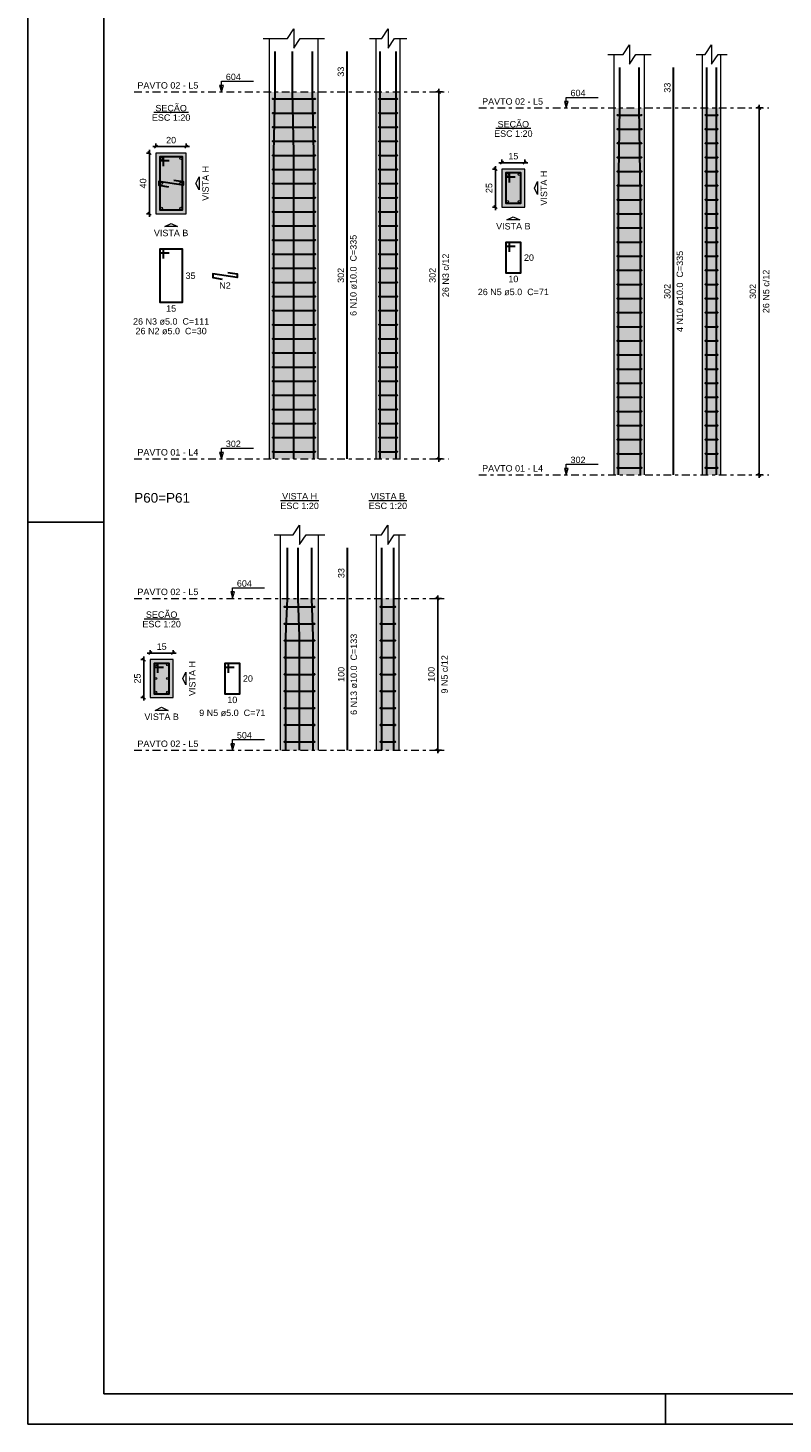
# Model space of a CAD drawing. Header units: millimetres. Extents: x 0 to 119, y 0 to 84.
# Tile 1 of 17: x 0 to 25, y 0 to 46. Entities that reach past the tile are written whole.
import ezdxf

# ---------------------------------------------------------------- set-up
doc = ezdxf.new("R2010")
doc.units = ezdxf.units.MM
doc.header["$MEASUREMENT"] = 0
doc.linetypes.add('DASHDOT', pattern=[2.54, 1.27, -0.635, 0, -0.635])
doc.linetypes.add('NULL', pattern=[0])
doc.layers.get('0').update_dxf_attribs({"lineweight": 18})
for name, color, linetype, lineweight in [('Descrição da armadura', 7, 'Continuous', 0), ('DT-Barras na forma', 2, 'Continuous', 30), ('DT-Barras no corte', 5, 'Continuous', 5), ('DT-Barras rebatidas', 2, 'Continuous', 30), ('DT-Cotas', 9, 'Continuous', 5), ('DT-Estribos na forma', 2, 'Continuous', 30), ('DT-Forma', 5, 'Continuous', 5), ('DT-Hachura seção pilares', 254, 'Continuous', 5), ('DT-Hachura vista pilares', 254, 'Continuous', 5), ('DT-Pontilhado', 9, 'DASHDOT', 5), ('DT-Textos', 7, 'Continuous', 5), ('DT-Título', 3, 'Continuous', 20), ('Textos armaduras', 7, 'Continuous', 0)]:
    doc.layers.add(name, color=color, linetype=linetype, lineweight=lineweight)
doc.layers.add('SEDUC_MARF', color=1, linetype='Continuous')
doc.layers.add('SEDUC_MARGG', color=7, linetype='Continuous')
doc.styles.add('Arial', font='txt')
doc.dimstyles.new('UM_20.000000', dxfattribs={"dimtxt": 0.18, "dimasz": 0.1, "dimexe": 0.1, "dimexo": 0.2, "dimgap": 0, "dimtad": 1, "dimtih": 1, "dimtoh": 1, "dimdec": 1, "dimlfac": 20, "dimzin": 0, "dimdsep": 46, "dimtxsty": 'Standard', "dimcen": 0.09, "dimdle": 0.1, "dimadec": 1, "dimazin": 2, "dimtfac": 1, "dimtdec": 4, "dimtofl": 0, "dimtmove": 0, "dimatfit": 3, "dimfxl": 1, "dimtolj": 1, "dimarcsym": 0})
doc.dimstyles.new('UM_25.000000', dxfattribs={"dimtxt": 0.18, "dimasz": 0.1, "dimexe": 0.1, "dimexo": 0.2, "dimgap": 0, "dimtad": 1, "dimtih": 1, "dimtoh": 1, "dimdec": 1, "dimlfac": 25, "dimzin": 0, "dimdsep": 46, "dimtxsty": 'Standard', "dimcen": 0.09, "dimdle": 0.1, "dimadec": 1, "dimazin": 2, "dimtfac": 1, "dimtdec": 4, "dimtofl": 0, "dimtmove": 0, "dimatfit": 3, "dimfxl": 1, "dimtolj": 1, "dimarcsym": 0})

# ---------------------------------------------------------------- blocks, each defined once
blk = doc.blocks.new('_Oblique')
at = {"color": 0, "linetype": 'ByBlock', "lineweight": -2}
blk.add_line((-0.5, -0.5), (0.5, 0.5), dxfattribs=at)
blk = doc.blocks.new('*D71')
at = {"layer": 'Defpoints', "color": 0}
for p in [(4.216175, 41.850551), (4.004375, 39.850551), (4.216175, 39.850551)]:
    blk.add_point(p, dxfattribs=at)
at = {"layer": 'DT-Cotas', "color": 0, "lineweight": -2}
for p, q in [((4.016175, 41.850551), (3.904375, 41.850551)), ((4.004375, 41.950551), (4.004375, 39.750551)), ((4.016175, 39.850551), (3.904375, 39.850551))]:
    blk.add_line(p, q, dxfattribs=at)
at = {"layer": 'DT-Cotas', "color": 0, "lineweight": -2, "xscale": 0.1, "yscale": 0.1, "zscale": 0.1}
for p, rotation in [((4.004375, 41.850551), 90), ((4.004375, 39.850551), 270)]:
    blk.add_blockref('_Oblique', p, dxfattribs=dict(at, rotation=rotation))
at = {"layer": 'DT-Cotas', "color": 7, "insert": (3.792575, 40.850551), "char_height": 0.2118, "attachment_point": 5, "rotation": 90, "style": 'Arial'}
blk.add_mtext('\\A1;40', dxfattribs=at)
blk = doc.blocks.new('*D72')
at = {"layer": 'Defpoints', "color": 0}
for p in [(4.216175, 41.850551), (5.216175, 42.062351), (5.216175, 41.850551)]:
    blk.add_point(p, dxfattribs=at)
at = {"layer": 'DT-Cotas', "color": 0, "lineweight": -2}
for p, q in [((4.116175, 42.062351), (5.316175, 42.062351)), ((4.216175, 42.050551), (4.216175, 42.162351)), ((5.216175, 42.050551), (5.216175, 42.162351))]:
    blk.add_line(p, q, dxfattribs=at)
at = {"layer": 'DT-Cotas', "color": 0, "lineweight": -2, "xscale": 0.1, "yscale": 0.1, "zscale": 0.1, "rotation": 180}
blk.add_blockref('_Oblique', (4.216175, 42.062351), dxfattribs=at)
at = {"layer": 'DT-Cotas', "color": 0, "lineweight": -2, "xscale": 0.1, "yscale": 0.1, "zscale": 0.1}
blk.add_blockref('_Oblique', (5.216175, 42.062351), dxfattribs=at)
at = {"layer": 'DT-Cotas', "color": 7, "insert": (4.716175, 42.274151), "char_height": 0.2118, "attachment_point": 5, "rotation": 0.0057296, "style": 'Arial'}
blk.add_mtext('\\A1;20', dxfattribs=at)
blk = doc.blocks.new('*D73')
at = {"layer": 'Defpoints', "color": 0}
for p in [(13.534136, 43.862651), (13.851836, 43.862651), (13.851836, 31.782651)]:
    blk.add_point(p, dxfattribs=at)
at = {"layer": 'DT-Cotas', "color": 0, "lineweight": -2}
for p, q in [((13.651836, 43.862651), (13.434136, 43.862651)), ((13.534136, 31.682651), (13.534136, 43.962651)), ((13.651836, 31.782651), (13.434136, 31.782651))]:
    blk.add_line(p, q, dxfattribs=at)
at = {"layer": 'DT-Cotas', "color": 0, "lineweight": -2, "xscale": 0.1, "yscale": 0.1, "zscale": 0.1}
for p, rotation in [((13.534136, 43.862651), 90), ((13.534136, 31.782651), 270)]:
    blk.add_blockref('_Oblique', p, dxfattribs=dict(at, rotation=rotation))
at = {"layer": 'DT-Cotas', "color": 7, "insert": (13.322336, 37.822651), "char_height": 0.2118, "attachment_point": 5, "rotation": 90, "style": 'Arial'}
blk.add_mtext('\\A1;302', dxfattribs=at)
blk = doc.blocks.new('*D74')
at = {"layer": 'Defpoints', "color": 0}
for p in [(13.534136, 43.862651), (13.851836, 43.862651), (13.851836, 31.782651)]:
    blk.add_point(p, dxfattribs=at)
at = {"layer": 'DT-Cotas', "color": 0, "lineweight": -2}
for p, q in [((13.651836, 43.862651), (13.434136, 43.862651)), ((13.534136, 31.682651), (13.534136, 43.962651)), ((13.651836, 31.782651), (13.434136, 31.782651))]:
    blk.add_line(p, q, dxfattribs=at)
at = {"layer": 'DT-Cotas', "color": 0, "lineweight": -2, "xscale": 0.1, "yscale": 0.1, "zscale": 0.1}
for p, rotation in [((13.534136, 43.862651), 90), ((13.534136, 31.782651), 270)]:
    blk.add_blockref('_Oblique', p, dxfattribs=dict(at, rotation=rotation))
blk = doc.blocks.new('*D75')
at = {"layer": 'Defpoints', "color": 0}
for p in [(15.610523, 41.321051), (15.398723, 40.071051), (15.610523, 40.071051)]:
    blk.add_point(p, dxfattribs=at)
at = {"layer": 'DT-Cotas', "color": 0, "lineweight": -2}
for p, q in [((15.398723, 41.421051), (15.398723, 39.971051)), ((15.410523, 41.321051), (15.298723, 41.321051)), ((15.410523, 40.071051), (15.298723, 40.071051))]:
    blk.add_line(p, q, dxfattribs=at)
at = {"layer": 'DT-Cotas', "color": 0, "lineweight": -2, "xscale": 0.1, "yscale": 0.1, "zscale": 0.1}
for p, rotation in [((15.398723, 41.321051), 90), ((15.398723, 40.071051), 270)]:
    blk.add_blockref('_Oblique', p, dxfattribs=dict(at, rotation=rotation))
at = {"layer": 'DT-Cotas', "color": 7, "insert": (15.186923, 40.696051), "char_height": 0.2118, "attachment_point": 5, "rotation": 90, "style": 'Arial'}
blk.add_mtext('\\A1;25', dxfattribs=at)
blk = doc.blocks.new('*D76')
at = {"layer": 'Defpoints', "color": 0}
for p in [(16.360523, 41.532851), (15.610523, 41.321051), (16.360523, 41.321051)]:
    blk.add_point(p, dxfattribs=at)
at = {"layer": 'DT-Cotas', "color": 0, "lineweight": -2}
for p, q in [((15.510523, 41.532851), (16.460523, 41.532851)), ((15.610523, 41.521051), (15.610523, 41.632851)), ((16.360523, 41.521051), (16.360523, 41.632851))]:
    blk.add_line(p, q, dxfattribs=at)
at = {"layer": 'DT-Cotas', "color": 0, "lineweight": -2, "xscale": 0.1, "yscale": 0.1, "zscale": 0.1, "rotation": 180}
blk.add_blockref('_Oblique', (15.610523, 41.532851), dxfattribs=at)
at = {"layer": 'DT-Cotas', "color": 0, "lineweight": -2, "xscale": 0.1, "yscale": 0.1, "zscale": 0.1}
blk.add_blockref('_Oblique', (16.360523, 41.532851), dxfattribs=at)
at = {"layer": 'DT-Cotas', "color": 7, "insert": (15.985523, 41.744651), "char_height": 0.2118, "attachment_point": 5, "rotation": 0.0057296, "style": 'Arial'}
blk.add_mtext('\\A1;15', dxfattribs=at)
blk = doc.blocks.new('*D77')
at = {"layer": 'Defpoints', "color": 0}
for p in [(24.085972, 43.333151), (24.403672, 43.333151), (24.403672, 31.253151)]:
    blk.add_point(p, dxfattribs=at)
at = {"layer": 'DT-Cotas', "color": 0, "lineweight": -2}
for p, q in [((24.203672, 43.333151), (23.985972, 43.333151)), ((24.085972, 31.153151), (24.085972, 43.433151)), ((24.203672, 31.253151), (23.985972, 31.253151))]:
    blk.add_line(p, q, dxfattribs=at)
at = {"layer": 'DT-Cotas', "color": 0, "lineweight": -2, "xscale": 0.1, "yscale": 0.1, "zscale": 0.1}
for p, rotation in [((24.085972, 43.333151), 90), ((24.085972, 31.253151), 270)]:
    blk.add_blockref('_Oblique', p, dxfattribs=dict(at, rotation=rotation))
at = {"layer": 'DT-Cotas', "color": 7, "insert": (23.874172, 37.293151), "char_height": 0.2118, "attachment_point": 5, "rotation": 90, "style": 'Arial'}
blk.add_mtext('\\A1;302', dxfattribs=at)
blk = doc.blocks.new('*D101')
at = {"layer": 'Defpoints', "color": 0}
for p in [(4.0295, 25.172886), (3.8177, 23.922886), (4.0295, 23.922886)]:
    blk.add_point(p, dxfattribs=at)
at = {"layer": 'DT-Cotas', "color": 0, "lineweight": -2}
for p, q in [((3.8295, 25.172886), (3.7177, 25.172886)), ((3.8177, 25.272886), (3.8177, 23.822886)), ((3.8295, 23.922886), (3.7177, 23.922886))]:
    blk.add_line(p, q, dxfattribs=at)
at = {"layer": 'DT-Cotas', "color": 0, "lineweight": -2, "xscale": 0.1, "yscale": 0.1, "zscale": 0.1}
for p, rotation in [((3.8177, 25.172886), 90), ((3.8177, 23.922886), 270)]:
    blk.add_blockref('_Oblique', p, dxfattribs=dict(at, rotation=rotation))
at = {"layer": 'DT-Cotas', "color": 7, "insert": (3.6059, 24.547886), "char_height": 0.2118, "attachment_point": 5, "rotation": 90, "style": 'Arial'}
blk.add_mtext('\\A1;25', dxfattribs=at)
blk = doc.blocks.new('*D102')
at = {"layer": 'Defpoints', "color": 0}
for p in [(4.7795, 25.384686), (4.0295, 25.172886), (4.7795, 25.172886)]:
    blk.add_point(p, dxfattribs=at)
at = {"layer": 'DT-Cotas', "color": 0, "lineweight": -2}
for p, q in [((3.9295, 25.384686), (4.8795, 25.384686)), ((4.0295, 25.372886), (4.0295, 25.484686)), ((4.7795, 25.372886), (4.7795, 25.484686))]:
    blk.add_line(p, q, dxfattribs=at)
at = {"layer": 'DT-Cotas', "color": 0, "lineweight": -2, "xscale": 0.1, "yscale": 0.1, "zscale": 0.1, "rotation": 180}
blk.add_blockref('_Oblique', (4.0295, 25.384686), dxfattribs=at)
at = {"layer": 'DT-Cotas', "color": 0, "lineweight": -2, "xscale": 0.1, "yscale": 0.1, "zscale": 0.1}
blk.add_blockref('_Oblique', (4.7795, 25.384686), dxfattribs=at)
at = {"layer": 'DT-Cotas', "color": 7, "insert": (4.4045, 25.596486), "char_height": 0.2118, "attachment_point": 5, "rotation": 0.0057296, "style": 'Arial'}
blk.add_mtext('\\A1;15', dxfattribs=at)
blk = doc.blocks.new('*D103')
at = {"layer": 'Defpoints', "color": 0}
for p in [(13.498548, 27.184986), (13.816248, 27.184986), (13.816248, 22.184986)]:
    blk.add_point(p, dxfattribs=at)
at = {"layer": 'DT-Cotas', "color": 0, "lineweight": -2}
for p, q in [((13.616248, 27.184986), (13.398548, 27.184986)), ((13.498548, 22.084986), (13.498548, 27.284986)), ((13.616248, 22.184986), (13.398548, 22.184986))]:
    blk.add_line(p, q, dxfattribs=at)
at = {"layer": 'DT-Cotas', "color": 0, "lineweight": -2, "xscale": 0.1, "yscale": 0.1, "zscale": 0.1}
for p, rotation in [((13.498548, 27.184986), 90), ((13.498548, 22.184986), 270)]:
    blk.add_blockref('_Oblique', p, dxfattribs=dict(at, rotation=rotation))
at = {"layer": 'DT-Cotas', "color": 7, "insert": (13.286748, 24.684986), "char_height": 0.2118, "attachment_point": 5, "rotation": 90, "style": 'Arial'}
blk.add_mtext('\\A1;100', dxfattribs=at)

msp = doc.modelspace()

# ---------------------------------------------------------------- hatches: boundary and pattern name
at = {"layer": 'DT-Hachura seção pilares', "linetype": 'Continuous'}
for points in [[(4.2162, 39.8506), (4.2162, 39.8506), (5.2162, 39.8506), (5.2162, 41.8506), (4.2162, 41.8506), (4.2162, 39.8506)], [(15.6105, 40.0711), (15.6105, 40.0711), (16.3605, 40.0711), (16.3605, 41.3211), (15.6105, 41.3211), (15.6105, 40.0711)], [(4.0295, 23.9229), (4.0295, 23.9229), (4.7795, 23.9229), (4.7795, 25.1729), (4.0295, 25.1729), (4.0295, 23.9229)]]:
    msp.add_hatch(color=254, dxfattribs=at).paths.add_polyline_path(points)
at = {"layer": 'DT-Hachura vista pilares', "linetype": 'Continuous'}
for points in [[(7.9571, 31.7827), (7.9571, 43.8627), (9.5571, 43.8627), (9.5571, 31.7827), (7.9571, 31.7827)], [(11.4633, 31.7827), (11.4633, 43.8627), (12.2633, 43.8627), (12.2633, 31.7827), (11.4633, 31.7827)], [(19.309, 31.2532), (19.309, 43.3332), (20.309, 43.3332), (20.309, 31.2532), (19.309, 31.2532)], [(22.2152, 31.2532), (22.2152, 43.3332), (22.8152, 43.3332), (22.8152, 31.2532), (22.2152, 31.2532)], [(8.3215, 22.185), (8.3215, 27.185), (9.5715, 27.185), (9.5715, 22.185), (8.3215, 22.185)], [(11.4777, 22.185), (11.4777, 27.185), (12.2277, 27.185), (12.2277, 22.185), (11.4777, 22.185)]]:
    msp.add_hatch(color=254, dxfattribs=at).paths.add_polyline_path(points)

# ---------------------------------------------------------------- linework, layer by layer
at = {"layer": 'DT-Barras na forma'}
for points in [[(8.0971, 31.7827), (8.0971, 41.8627), (8.1371, 43.8627), (8.1371, 45.1969)], [(8.7571, 31.7827), (8.7571, 41.8627), (8.7171, 43.8627), (8.7171, 45.1969)], [(9.4171, 31.7827), (9.4171, 41.8627), (9.3771, 43.8627), (9.3771, 45.1969)], [(11.6033, 31.7827), (11.6033, 41.8627), (11.6033, 43.8627), (11.6033, 45.1969)], [(12.1233, 31.7827), (12.1233, 41.8627), (12.1233, 43.8627), (12.1233, 45.1969)], [(19.449, 31.2532), (19.449, 40.4532), (19.489, 43.3332), (19.489, 44.6674)], [(20.169, 31.2532), (20.169, 40.4532), (20.129, 43.3332), (20.129, 44.6674)], [(22.3552, 31.2532), (22.3552, 40.4532), (22.3552, 43.3332), (22.3552, 44.6674)], [(22.6752, 31.2532), (22.6752, 40.4532), (22.6752, 43.3332), (22.6752, 44.6674)], [(4.4662, 41.4131), (4.4662, 41.7256), (4.3412, 41.7256), (4.3412, 39.9756), (5.0912, 39.9756), (5.0912, 41.7256), (4.3412, 41.7256), (4.3412, 41.6006), (4.6537, 41.6006)], [(4.8074, 40.9613), (5.1162, 40.9131), (5.1162, 40.7881), (4.3162, 40.9131), (4.3162, 40.7881), (4.6249, 40.7398)], [(15.8605, 40.8836), (15.8605, 41.1961), (15.7355, 41.1961), (15.7355, 40.1961), (16.2355, 40.1961), (16.2355, 41.1961), (15.7355, 41.1961), (15.7355, 41.0711), (16.048, 41.0711)], [(8.4965, 22.185), (8.4965, 25.935), (8.5465, 27.185), (8.5465, 28.8529)], [(8.9465, 22.185), (8.9465, 25.935), (8.8965, 27.185), (8.8965, 28.8529)], [(9.3965, 22.185), (9.3965, 25.935), (9.3465, 27.185), (9.3465, 28.8529)], [(11.6527, 22.185), (11.6527, 25.935), (11.6527, 27.185), (11.6527, 28.8529)], [(12.0527, 22.185), (12.0527, 25.935), (12.0527, 27.185), (12.0527, 28.8529)], [(4.2795, 24.7354), (4.2795, 25.0479), (4.1545, 25.0479), (4.1545, 24.0479), (4.6545, 24.0479), (4.6545, 25.0479), (4.1545, 25.0479), (4.1545, 24.9229), (4.467, 24.9229)]]:
    msp.add_lwpolyline(points, dxfattribs=at)
at = {"layer": 'DT-Barras no corte'}
for centre in [(4.3912, 41.6756), (5.0412, 41.6756), (15.7855, 41.1461), (16.1855, 41.1461), (4.3912, 40.8506), (5.0412, 40.8506), (4.3912, 40.0256), (5.0412, 40.0256), (15.7855, 40.2461), (16.1855, 40.2461), (4.2045, 24.9979), (4.6045, 24.9979), (4.2045, 24.5479), (4.6045, 24.5479), (4.2045, 24.0979), (4.6045, 24.0979)]:
    msp.add_circle(centre, 0.0375, dxfattribs=at)
at = {"layer": 'DT-Barras rebatidas'}
for points in [[(10.5102, 31.7827), (10.5102, 43.8627), (10.5102, 45.1969)], [(21.2621, 31.2532), (21.2621, 43.3332), (21.2621, 44.6674)], [(4.4662, 38.3732), (4.4662, 38.6857), (4.3412, 38.6857), (4.3412, 36.9357), (5.0912, 36.9357), (5.0912, 38.6857), (4.3412, 38.6857), (4.3412, 38.5607), (4.6537, 38.5607)], [(15.8605, 38.5937), (15.8605, 38.9062), (15.7355, 38.9062), (15.7355, 37.9062), (16.2355, 37.9062), (16.2355, 38.9062), (15.7355, 38.9062), (15.7355, 38.7812), (16.048, 38.7812)], [(6.5824, 37.9214), (6.8912, 37.8732), (6.8912, 37.7482), (6.0912, 37.8732), (6.0912, 37.7482), (6.4, 37.6999)], [(10.5246, 22.185), (10.5246, 27.185), (10.5246, 28.8529)], [(6.6058, 24.7354), (6.6058, 25.0479), (6.4808, 25.0479), (6.4808, 24.0479), (6.9808, 24.0479), (6.9808, 25.0479), (6.4808, 25.0479), (6.4808, 24.9229), (6.7933, 24.9229)]]:
    msp.add_lwpolyline(points, dxfattribs=at)
at = {"layer": 'DT-Estribos na forma'}
for p, q in [((8.0671, 43.6303), (9.4471, 43.6303)), ((11.5733, 43.6303), (12.1533, 43.6303)), ((8.0671, 43.1657), (9.4471, 43.1657)), ((11.5733, 43.1657), (12.1533, 43.1657)), ((19.419, 43.1008), (20.199, 43.1008)), ((22.3252, 43.1008), (22.7052, 43.1008)), ((8.0671, 42.7011), (9.4471, 42.7011)), ((11.5733, 42.7011), (12.1533, 42.7011)), ((19.419, 42.6362), (20.199, 42.6362)), ((22.3252, 42.6362), (22.7052, 42.6362)), ((8.0671, 42.2365), (9.4471, 42.2365)), ((11.5733, 42.2365), (12.1533, 42.2365)), ((19.419, 42.1716), (20.199, 42.1716)), ((22.3252, 42.1716), (22.7052, 42.1716)), ((8.0671, 41.7719), (9.4471, 41.7719)), ((11.5733, 41.7719), (12.1533, 41.7719)), ((19.419, 41.707), (20.199, 41.707)), ((22.3252, 41.707), (22.7052, 41.707)), ((8.0671, 41.3073), (9.4471, 41.3073)), ((11.5733, 41.3073), (12.1533, 41.3073)), ((19.419, 41.2424), (20.199, 41.2424)), ((22.3252, 41.2424), (22.7052, 41.2424)), ((8.0671, 40.8427), (9.4471, 40.8427)), ((11.5733, 40.8427), (12.1533, 40.8427)), ((19.419, 40.7778), (20.199, 40.7778)), ((22.3252, 40.7778), (22.7052, 40.7778)), ((8.0671, 40.378), (9.4471, 40.378)), ((11.5733, 40.378), (12.1533, 40.378)), ((19.419, 40.3132), (20.199, 40.3132)), ((22.3252, 40.3132), (22.7052, 40.3132)), ((8.0671, 39.9134), (9.4471, 39.9134)), ((11.5733, 39.9134), (12.1533, 39.9134)), ((19.419, 39.8485), (20.199, 39.8485)), ((22.3252, 39.8485), (22.7052, 39.8485)), ((8.0671, 39.4488), (9.4471, 39.4488)), ((11.5733, 39.4488), (12.1533, 39.4488)), ((19.419, 39.3839), (20.199, 39.3839)), ((22.3252, 39.3839), (22.7052, 39.3839)), ((8.0671, 38.9842), (9.4471, 38.9842)), ((11.5733, 38.9842), (12.1533, 38.9842)), ((19.419, 38.9193), (20.199, 38.9193)), ((22.3252, 38.9193), (22.7052, 38.9193)), ((8.0671, 38.5196), (9.4471, 38.5196)), ((11.5733, 38.5196), (12.1533, 38.5196)), ((19.419, 38.4547), (20.199, 38.4547)), ((22.3252, 38.4547), (22.7052, 38.4547)), ((8.0671, 38.055), (9.4471, 38.055)), ((11.5733, 38.055), (12.1533, 38.055)), ((19.419, 37.9901), (20.199, 37.9901)), ((22.3252, 37.9901), (22.7052, 37.9901)), ((8.0671, 37.5903), (9.4471, 37.5903)), ((11.5733, 37.5903), (12.1533, 37.5903)), ((19.419, 37.5255), (20.199, 37.5255)), ((22.3252, 37.5255), (22.7052, 37.5255)), ((8.0671, 37.1257), (9.4471, 37.1257)), ((11.5733, 37.1257), (12.1533, 37.1257)), ((19.419, 37.0608), (20.199, 37.0608)), ((22.3252, 37.0608), (22.7052, 37.0608)), ((8.0671, 36.6611), (9.4471, 36.6611)), ((11.5733, 36.6611), (12.1533, 36.6611)), ((19.419, 36.5962), (20.199, 36.5962)), ((22.3252, 36.5962), (22.7052, 36.5962)), ((8.0671, 36.1965), (9.4471, 36.1965)), ((11.5733, 36.1965), (12.1533, 36.1965)), ((19.419, 36.1316), (20.199, 36.1316)), ((22.3252, 36.1316), (22.7052, 36.1316)), ((8.0671, 35.7319), (9.4471, 35.7319)), ((11.5733, 35.7319), (12.1533, 35.7319)), ((19.419, 35.667), (20.199, 35.667)), ((22.3252, 35.667), (22.7052, 35.667)), ((8.0671, 35.2673), (9.4471, 35.2673)), ((11.5733, 35.2673), (12.1533, 35.2673)), ((19.419, 35.2024), (20.199, 35.2024)), ((22.3252, 35.2024), (22.7052, 35.2024)), ((8.0671, 34.8027), (9.4471, 34.8027)), ((11.5733, 34.8027), (12.1533, 34.8027)), ((19.419, 34.7378), (20.199, 34.7378)), ((22.3252, 34.7378), (22.7052, 34.7378)), ((8.0671, 34.338), (9.4471, 34.338)), ((11.5733, 34.338), (12.1533, 34.338)), ((19.419, 34.2732), (20.199, 34.2732)), ((22.3252, 34.2732), (22.7052, 34.2732)), ((8.0671, 33.8734), (9.4471, 33.8734)), ((11.5733, 33.8734), (12.1533, 33.8734)), ((19.419, 33.8085), (20.199, 33.8085)), ((22.3252, 33.8085), (22.7052, 33.8085)), ((8.0671, 33.4088), (9.4471, 33.4088)), ((11.5733, 33.4088), (12.1533, 33.4088)), ((19.419, 33.3439), (20.199, 33.3439)), ((22.3252, 33.3439), (22.7052, 33.3439)), ((8.0671, 32.9442), (9.4471, 32.9442)), ((11.5733, 32.9442), (12.1533, 32.9442)), ((19.419, 32.8793), (20.199, 32.8793)), ((22.3252, 32.8793), (22.7052, 32.8793)), ((8.0671, 32.4796), (9.4471, 32.4796)), ((11.5733, 32.4796), (12.1533, 32.4796)), ((19.419, 32.4147), (20.199, 32.4147)), ((22.3252, 32.4147), (22.7052, 32.4147)), ((8.0671, 32.015), (9.4471, 32.015)), ((11.5733, 32.015), (12.1533, 32.015)), ((19.419, 31.9501), (20.199, 31.9501)), ((22.3252, 31.9501), (22.7052, 31.9501)), ((19.419, 31.4855), (20.199, 31.4855)), ((22.3252, 31.4855), (22.7052, 31.4855)), ((8.459, 26.9072), (9.434, 26.9072)), ((11.6152, 26.9072), (12.0902, 26.9072)), ((8.459, 26.3517), (9.434, 26.3517)), ((11.6152, 26.3517), (12.0902, 26.3517)), ((8.459, 25.7961), (9.434, 25.7961)), ((11.6152, 25.7961), (12.0902, 25.7961)), ((8.459, 25.2405), (9.434, 25.2405)), ((11.6152, 25.2405), (12.0902, 25.2405)), ((8.459, 24.685), (9.434, 24.685)), ((11.6152, 24.685), (12.0902, 24.685)), ((8.459, 24.1294), (9.434, 24.1294)), ((11.6152, 24.1294), (12.0902, 24.1294)), ((8.459, 23.5739), (9.434, 23.5739)), ((11.6152, 23.5739), (12.0902, 23.5739)), ((8.459, 23.0183), (9.434, 23.0183)), ((11.6152, 23.0183), (12.0902, 23.0183)), ((8.459, 22.4628), (9.434, 22.4628)), ((11.6152, 22.4628), (12.0902, 22.4628))]:
    msp.add_line(p, q, dxfattribs=at)
for centre, radius in [((8.0671, 43.6303), 0.01), ((9.4471, 43.6303), 0.01), ((11.5733, 43.6303), 0.01), ((12.1533, 43.6303), 0.01), ((8.0671, 43.1657), 0.01), ((9.4471, 43.1657), 0.01), ((11.5733, 43.1657), 0.01), ((12.1533, 43.1657), 0.01), ((19.419, 43.1008), 0.01), ((20.199, 43.1008), 0.01), ((22.3252, 43.1008), 0.01), ((22.7052, 43.1008), 0.01), ((8.0671, 42.7011), 0.01), ((9.4471, 42.7011), 0.01), ((11.5733, 42.7011), 0.01), ((12.1533, 42.7011), 0.01), ((19.419, 42.6362), 0.01), ((20.199, 42.6362), 0.01), ((22.3252, 42.6362), 0.01), ((22.7052, 42.6362), 0.01), ((8.0671, 42.2365), 0.01), ((9.4471, 42.2365), 0.01), ((11.5733, 42.2365), 0.01), ((12.1533, 42.2365), 0.01), ((19.419, 42.1716), 0.01), ((20.199, 42.1716), 0.01), ((22.3252, 42.1716), 0.01), ((22.7052, 42.1716), 0.01), ((8.0671, 41.7719), 0.01), ((9.4471, 41.7719), 0.01), ((11.5733, 41.7719), 0.01), ((12.1533, 41.7719), 0.01), ((19.419, 41.707), 0.01), ((20.199, 41.707), 0.01), ((22.3252, 41.707), 0.01), ((22.7052, 41.707), 0.01), ((8.0671, 41.3073), 0.01), ((9.4471, 41.3073), 0.01), ((11.5733, 41.3073), 0.01), ((12.1533, 41.3073), 0.01), ((19.419, 41.2424), 0.01), ((20.199, 41.2424), 0.01), ((22.3252, 41.2424), 0.01), ((22.7052, 41.2424), 0.01), ((8.0671, 40.8427), 0.01), ((9.4471, 40.8427), 0.01), ((11.5733, 40.8427), 0.01), ((12.1533, 40.8427), 0.01), ((19.419, 40.7778), 0.01), ((20.199, 40.7778), 0.01), ((22.3252, 40.7778), 0.01), ((22.7052, 40.7778), 0.01), ((8.0671, 40.378), 0.01), ((9.4471, 40.378), 0.01), ((11.5733, 40.378), 0.01), ((12.1533, 40.378), 0.01), ((19.419, 40.3132), 0.01), ((20.199, 40.3132), 0.01), ((22.3252, 40.3132), 0.01), ((22.7052, 40.3132), 0.01), ((8.0671, 39.9134), 0.01), ((9.4471, 39.9134), 0.01), ((11.5733, 39.9134), 0.01), ((12.1533, 39.9134), 0.01), ((19.419, 39.8485), 0.01), ((20.199, 39.8485), 0.01), ((22.3252, 39.8485), 0.01), ((22.7052, 39.8485), 0.01), ((8.0671, 39.4488), 0.01), ((9.4471, 39.4488), 0.01), ((11.5733, 39.4488), 0.01), ((12.1533, 39.4488), 0.01), ((19.419, 39.3839), 0.01), ((20.199, 39.3839), 0.01), ((22.3252, 39.3839), 0.01), ((22.7052, 39.3839), 0.01), ((8.0671, 38.9842), 0.01), ((9.4471, 38.9842), 0.01), ((11.5733, 38.9842), 0.01), ((12.1533, 38.9842), 0.01), ((19.419, 38.9193), 0.01), ((20.199, 38.9193), 0.01), ((22.3252, 38.9193), 0.01), ((22.7052, 38.9193), 0.01), ((8.0671, 38.5196), 0.01), ((9.4471, 38.5196), 0.01), ((11.5733, 38.5196), 0.01), ((12.1533, 38.5196), 0.01), ((19.419, 38.4547), 0.01), ((20.199, 38.4547), 0.01), ((22.3252, 38.4547), 0.01), ((22.7052, 38.4547), 0.01), ((8.0671, 38.055), 0.01), ((9.4471, 38.055), 0.01), ((11.5733, 38.055), 0.01), ((12.1533, 38.055), 0.01), ((19.419, 37.9901), 0.01), ((20.199, 37.9901), 0.01), ((22.3252, 37.9901), 0.01), ((22.7052, 37.9901), 0.01), ((8.0671, 37.5903), 0.01), ((9.4471, 37.5903), 0.01), ((11.5733, 37.5903), 0.01), ((12.1533, 37.5903), 0.01), ((19.419, 37.5255), 0.01), ((20.199, 37.5255), 0.01), ((22.3252, 37.5255), 0.01), ((22.7052, 37.5255), 0.01), ((8.0671, 37.1257), 0.01), ((9.4471, 37.1257), 0.01), ((11.5733, 37.1257), 0.01), ((12.1533, 37.1257), 0.01), ((19.419, 37.0608), 0.01), ((20.199, 37.0608), 0.01), ((22.3252, 37.0608), 0.01), ((22.7052, 37.0608), 0.01), ((8.0671, 36.6611), 0.01), ((9.4471, 36.6611), 0.01), ((11.5733, 36.6611), 0.01), ((12.1533, 36.6611), 0.01), ((19.419, 36.5962), 0.01), ((20.199, 36.5962), 0.01), ((22.3252, 36.5962), 0.01), ((22.7052, 36.5962), 0.01), ((8.0671, 36.1965), 0.01), ((9.4471, 36.1965), 0.01), ((11.5733, 36.1965), 0.01), ((12.1533, 36.1965), 0.01), ((19.419, 36.1316), 0.01), ((20.199, 36.1316), 0.01), ((22.3252, 36.1316), 0.01), ((22.7052, 36.1316), 0.01), ((8.0671, 35.7319), 0.01), ((9.4471, 35.7319), 0.01), ((11.5733, 35.7319), 0.01), ((12.1533, 35.7319), 0.01), ((19.419, 35.667), 0.01), ((20.199, 35.667), 0.01), ((22.3252, 35.667), 0.01), ((22.7052, 35.667), 0.01), ((8.0671, 35.2673), 0.01), ((9.4471, 35.2673), 0.01), ((11.5733, 35.2673), 0.01), ((12.1533, 35.2673), 0.01), ((19.419, 35.2024), 0.01), ((20.199, 35.2024), 0.01), ((22.3252, 35.2024), 0.01), ((22.7052, 35.2024), 0.01), ((8.0671, 34.8027), 0.01), ((9.4471, 34.8027), 0.01), ((11.5733, 34.8027), 0.01), ((12.1533, 34.8027), 0.01), ((19.419, 34.7378), 0.01), ((20.199, 34.7378), 0.01), ((22.3252, 34.7378), 0.01), ((22.7052, 34.7378), 0.01), ((8.0671, 34.338), 0.01), ((9.4471, 34.338), 0.01), ((11.5733, 34.338), 0.01), ((12.1533, 34.338), 0.01), ((19.419, 34.2732), 0.01), ((20.199, 34.2732), 0.01), ((22.3252, 34.2732), 0.01), ((22.7052, 34.2732), 0.01), ((8.0671, 33.8734), 0.01), ((9.4471, 33.8734), 0.01), ((11.5733, 33.8734), 0.01), ((12.1533, 33.8734), 0.01), ((19.419, 33.8085), 0.01), ((20.199, 33.8085), 0.01), ((22.3252, 33.8085), 0.01), ((22.7052, 33.8085), 0.01), ((8.0671, 33.4088), 0.01), ((9.4471, 33.4088), 0.01), ((11.5733, 33.4088), 0.01), ((12.1533, 33.4088), 0.01), ((19.419, 33.3439), 0.01), ((20.199, 33.3439), 0.01), ((22.3252, 33.3439), 0.01), ((22.7052, 33.3439), 0.01), ((8.0671, 32.9442), 0.01), ((9.4471, 32.9442), 0.01), ((11.5733, 32.9442), 0.01), ((12.1533, 32.9442), 0.01), ((19.419, 32.8793), 0.01), ((20.199, 32.8793), 0.01), ((22.3252, 32.8793), 0.01), ((22.7052, 32.8793), 0.01), ((8.0671, 32.4796), 0.01), ((9.4471, 32.4796), 0.01), ((11.5733, 32.4796), 0.01), ((12.1533, 32.4796), 0.01), ((19.419, 32.4147), 0.01), ((20.199, 32.4147), 0.01), ((22.3252, 32.4147), 0.01), ((22.7052, 32.4147), 0.01), ((8.0671, 32.015), 0.01), ((9.4471, 32.015), 0.01), ((11.5733, 32.015), 0.01), ((12.1533, 32.015), 0.01), ((19.419, 31.9501), 0.01), ((20.199, 31.9501), 0.01), ((22.3252, 31.9501), 0.01), ((22.7052, 31.9501), 0.01), ((19.419, 31.4855), 0.01), ((20.199, 31.4855), 0.01), ((22.3252, 31.4855), 0.01), ((22.7052, 31.4855), 0.01), ((8.459, 26.9072), 0.0125), ((9.434, 26.9072), 0.0125), ((11.6152, 26.9072), 0.0125), ((12.0902, 26.9072), 0.0125), ((8.459, 26.3517), 0.0125), ((9.434, 26.3517), 0.0125), ((11.6152, 26.3517), 0.0125), ((12.0902, 26.3517), 0.0125), ((8.459, 25.7961), 0.0125), ((9.434, 25.7961), 0.0125), ((11.6152, 25.7961), 0.0125), ((12.0902, 25.7961), 0.0125), ((8.459, 25.2405), 0.0125), ((9.434, 25.2405), 0.0125), ((11.6152, 25.2405), 0.0125), ((12.0902, 25.2405), 0.0125), ((8.459, 24.685), 0.0125), ((9.434, 24.685), 0.0125), ((11.6152, 24.685), 0.0125), ((12.0902, 24.685), 0.0125), ((8.459, 24.1294), 0.0125), ((9.434, 24.1294), 0.0125), ((11.6152, 24.1294), 0.0125), ((12.0902, 24.1294), 0.0125), ((8.459, 23.5739), 0.0125), ((9.434, 23.5739), 0.0125), ((11.6152, 23.5739), 0.0125), ((12.0902, 23.5739), 0.0125), ((8.459, 23.0183), 0.0125), ((9.434, 23.0183), 0.0125), ((11.6152, 23.0183), 0.0125), ((12.0902, 23.0183), 0.0125), ((8.459, 22.4628), 0.0125), ((9.434, 22.4628), 0.0125), ((11.6152, 22.4628), 0.0125), ((12.0902, 22.4628), 0.0125)]:
    msp.add_circle(centre, radius, dxfattribs=at)
at = {"layer": 'DT-Forma'}
for p, q in [((7.9571, 43.8627), (7.9571, 45.6205)), ((9.5571, 43.8627), (9.5571, 45.6205)), ((11.4633, 43.8627), (11.4633, 45.6205)), ((12.2633, 43.8627), (12.2633, 45.6205)), ((19.309, 43.3332), (19.309, 45.091)), ((20.309, 43.3332), (20.309, 45.091)), ((22.2152, 43.3332), (22.2152, 45.091)), ((22.8152, 43.3332), (22.8152, 45.091)), ((7.9571, 31.7827), (7.9571, 43.8627)), ((9.5571, 31.7827), (9.5571, 43.8627)), ((11.4633, 31.7827), (11.4633, 43.8627)), ((12.2633, 31.7827), (12.2633, 43.8627)), ((19.309, 31.2532), (19.309, 43.3332)), ((20.309, 31.2532), (20.309, 43.3332)), ((22.2152, 31.2532), (22.2152, 43.3332)), ((22.8152, 31.2532), (22.8152, 43.3332)), ((8.3215, 27.185), (8.3215, 29.2765)), ((9.5715, 27.185), (9.5715, 29.2765)), ((11.4777, 27.185), (11.4777, 29.2765)), ((12.2277, 27.185), (12.2277, 29.2765)), ((8.3215, 22.185), (8.3215, 27.185)), ((9.5715, 22.185), (9.5715, 27.185)), ((11.4777, 22.185), (11.4777, 27.185)), ((12.2277, 22.185), (12.2277, 27.185))]:
    msp.add_line(p, q, dxfattribs=at)
for points in [[(7.7453, 45.6205), (8.5453, 45.6205), (8.7571, 45.9382), (8.7571, 45.3028), (8.9689, 45.6205), (9.7689, 45.6205)], [(11.2515, 45.6205), (11.6515, 45.6205), (11.8633, 45.9382), (11.8633, 45.3028), (12.0751, 45.6205), (12.4751, 45.6205)], [(19.0972, 45.091), (19.5972, 45.091), (19.809, 45.4087), (19.809, 44.7733), (20.0208, 45.091), (20.5208, 45.091)], [(22.0034, 45.091), (22.3034, 45.091), (22.5152, 45.4087), (22.5152, 44.7733), (22.727, 45.091), (23.027, 45.091)], [(8.1097, 29.2765), (8.7347, 29.2765), (8.9465, 29.5942), (8.9465, 28.9588), (9.1583, 29.2765), (9.7833, 29.2765)], [(11.2659, 29.2765), (11.6409, 29.2765), (11.8527, 29.5942), (11.8527, 28.9588), (12.0645, 29.2765), (12.4395, 29.2765)]]:
    msp.add_lwpolyline(points, dxfattribs=at)
for points in [[(4.2162, 39.8506), (5.2162, 39.8506), (5.2162, 41.8506), (4.2162, 41.8506), (4.2162, 39.8506)], [(15.6105, 40.0711), (16.3605, 40.0711), (16.3605, 41.3211), (15.6105, 41.3211), (15.6105, 40.0711)], [(4.0295, 23.9229), (4.7795, 23.9229), (4.7795, 25.1729), (4.0295, 25.1729), (4.0295, 23.9229)]]:
    msp.add_lwpolyline(points, close=True, dxfattribs=at)
at = {"layer": 'DT-Pontilhado', "ltscale": 0.2}
for p, q in [((3.5, 43.8627), (13.8518, 43.8627)), ((14.8518, 43.3332), (24.4037, 43.3332)), ((3.5, 31.7827), (13.8518, 31.7827)), ((14.8518, 31.2532), (24.4037, 31.2532)), ((3.5, 27.185), (13.8162, 27.185)), ((3.5, 22.185), (13.8162, 22.185))]:
    msp.add_line(p, q, dxfattribs=at)
at = {"layer": 'DT-Textos'}
for p, q in [((4.144, 43.1955), (5.2884, 43.1955)), ((15.4133, 42.666), (16.5577, 42.666)), ((8.3167, 30.4096), (9.5764, 30.4096)), ((11.2311, 30.4096), (12.4744, 30.4096)), ((3.8323, 26.5178), (4.9767, 26.5178))]:
    msp.add_line(p, q, dxfattribs=at)
for points in [[(6.3776, 43.8627), (6.4412, 44.0745), (6.3141, 44.0745), (6.3776, 43.8627), (6.3776, 44.2127), (7.4276, 44.2127)], [(17.7295, 43.3332), (17.793, 43.545), (17.6659, 43.545), (17.7295, 43.3332), (17.7295, 43.6832), (18.7795, 43.6832)], [(6.3776, 31.7827), (6.4412, 31.9945), (6.3141, 31.9945), (6.3776, 31.7827), (6.3776, 32.1327), (7.4276, 32.1327)], [(17.7295, 31.2532), (17.793, 31.465), (17.6659, 31.465), (17.7295, 31.2532), (17.7295, 31.6032), (18.7795, 31.6032)], [(6.742, 27.185), (6.8056, 27.3968), (6.6785, 27.3968), (6.742, 27.185), (6.742, 27.535), (7.792, 27.535)], [(6.742, 22.185), (6.8056, 22.3968), (6.6785, 22.3968), (6.742, 22.185), (6.742, 22.535), (7.792, 22.535)]]:
    msp.add_lwpolyline(points, dxfattribs=at)
for points in [[(5.6398, 40.8506), (5.6398, 40.6388), (5.5339, 40.8506), (5.6398, 41.0624), (5.6398, 40.8506)], [(16.7841, 40.6961), (16.7841, 40.4843), (16.6782, 40.6961), (16.7841, 40.9079), (16.7841, 40.6961)], [(15.9855, 39.6475), (15.7737, 39.6475), (15.9855, 39.7534), (16.1973, 39.6475), (15.9855, 39.6475)], [(4.7162, 39.427), (4.5044, 39.427), (4.7162, 39.5329), (4.928, 39.427), (4.7162, 39.427)], [(5.2031, 24.5479), (5.2031, 24.3361), (5.0972, 24.5479), (5.2031, 24.7597), (5.2031, 24.5479)], [(4.4045, 23.4993), (4.1927, 23.4993), (4.4045, 23.6052), (4.6163, 23.4993), (4.4045, 23.4993)]]:
    msp.add_lwpolyline(points, close=True, dxfattribs=at)
at = {"layer": 'SEDUC_MARF'}
for p, q in [((0, 29.7), (2.5, 29.7)), ((21.0015, 1), (21.0015, 0))]:
    msp.add_line(p, q, dxfattribs=at)
msp.add_lwpolyline([(118.9, 84.1), (0, 84.1), (0, 0), (118.9, 0)], close=True, dxfattribs=at)
at = {"layer": 'SEDUC_MARGG'}
msp.add_lwpolyline([(2.5, 1), (117.9, 1), (117.9, 83.1), (2.5, 83.1), (2.5, 1)], dxfattribs=at)

# ---------------------------------------------------------------- texts
at = {"layer": 'Descrição da armadura', "linetype": 'NULL', "char_height": 0.2118, "attachment_point": 8, "rotation": 90.00021, "line_spacing_factor": 0.9, "style": 'Arial'}
for s, insert, width in [('6 N10 ø10.0  C=335', (10.8281, 37.8222), 5.239541), ('26 N3 c/12', (13.8658, 37.8227), 2.845127), ('4 N10 ø10.0  C=335', (21.5799, 37.2932), 5.239541), ('26 N5 c/12', (24.4177, 37.2932), 2.845127), ('6 N13 ø10.0  C=133', (10.8421, 24.6852), 5.239541), ('9 N5 c/12', (13.8302, 24.685), 2.522559)]:
    msp.add_mtext(s, dxfattribs=dict(at, insert=insert, width=width))
at = {"layer": 'Descrição da armadura', "linetype": 'NULL', "char_height": 0.2118, "attachment_point": 8, "line_spacing_factor": 0.9, "style": 'Arial'}
for s, insert, width in [('N2', (6.491, 37.3821), 0.741426), ('26 N5 ø5.0  C=71', (15.9858, 37.1651), 4.594404), ('26 N3 ø5.0  C=111', (4.716, 36.1941), 4.916973), ('26 N2 ø5.0  C=30', (4.716, 35.8771), 4.634404), ('9 N5 ø5.0  C=71', (6.731, 23.307), 4.271836)]:
    msp.add_mtext(s, dxfattribs=dict(at, insert=insert, width=width))
at = {"layer": 'DT-Textos', "linetype": 'NULL', "char_height": 0.2118, "line_spacing_factor": 0.798, "style": 'Arial'}
for s, insert, width, attachment_point in [('PAVTO 02 - L5', (3.606, 43.9681), 3.932842, 7), ('604', (6.518, 44.2481), 0.967705, 7), ('PAVTO 02 - L5', (14.9578, 43.4391), 3.932842, 7), ('604', (17.8698, 43.7181), 0.967705, 7), ('SEÇÃO', (4.716, 43.1572), 2.030566, 8), ('ESC 1:20', (4.716, 42.9091), 2.482559, 8), ('SEÇÃO', (15.9858, 42.6282), 2.030566, 8), ('ESC 1:20', (15.9858, 42.3801), 2.482559, 8), ('VISTA B', (15.9858, 39.3301), 2.223994, 8), ('VISTA B', (4.716, 39.1091), 2.223994, 8), ('302', (6.518, 32.1681), 0.967705, 7), ('PAVTO 01 - L4', (3.606, 31.8881), 3.932842, 7), ('302', (17.8698, 31.6381), 0.967705, 7), ('PAVTO 01 - L4', (14.9578, 31.3591), 3.932842, 7), ('ESC 1:20', (8.947, 30.124), 2.482559, 8), ('VISTA H', (8.947, 30.441), 2.255996, 8), ('ESC 1:20', (11.853, 30.124), 2.482559, 8), ('VISTA B', (11.853, 30.441), 2.223994, 8), ('604', (6.882, 27.57), 0.967705, 7), ('PAVTO 02 - L5', (3.606, 27.291), 3.932842, 7), ('SEÇÃO', (4.404, 26.4802), 2.030566, 8), ('ESC 1:20', (4.404, 26.232), 2.482559, 8), ('VISTA B', (4.404, 23.182), 2.223994, 8), ('PAVTO 02 - L5', (3.606, 22.291), 3.932842, 7), ('504', (6.882, 22.57), 0.967705, 7)]:
    msp.add_mtext(s, dxfattribs=dict(at, insert=insert, width=width, attachment_point=attachment_point))
at = {"layer": 'DT-Textos', "linetype": 'NULL', "char_height": 0.2118, "width": 2.255996, "attachment_point": 8, "rotation": 90.00021, "line_spacing_factor": 0.798, "style": 'Arial'}
for insert in [(5.9571, 40.8502), (17.1019, 40.6962), (5.5211, 24.5482)]:
    msp.add_mtext('VISTA H', dxfattribs=dict(at, insert=insert))
at = {"layer": 'DT-Título', "linetype": 'NULL', "insert": (3.5, 30.335), "char_height": 0.3177, "width": 3.645469, "attachment_point": 7, "line_spacing_factor": 0.798, "style": 'Arial'}
msp.add_mtext('P60=P61', dxfattribs=at)
at = {"layer": 'Textos armaduras', "linetype": 'NULL', "char_height": 0.2118, "attachment_point": 8, "rotation": 90.00021, "line_spacing_factor": 0.9, "style": 'Arial'}
for s, insert, width in [('33', (10.4129, 44.5298), 1.045137), ('33', (21.1648, 44.0003), 1.045137), ('302', (10.4129, 37.8227), 1.367705), ('302', (21.1648, 37.2932), 1.367705), ('33', (10.4274, 28.0189), 1.045137), ('100', (10.4274, 24.685), 1.367705)]:
    msp.add_mtext(s, dxfattribs=dict(at, insert=insert, width=width))
at = {"layer": 'Textos armaduras', "linetype": 'NULL', "char_height": 0.2118, "width": 1.045137, "line_spacing_factor": 0.9, "style": 'Arial'}
for s, insert, attachment_point in [('20', (16.3355, 38.5121), 1), ('35', (5.1912, 37.9166), 1), ('10', (15.9855, 37.8089), 2), ('15', (4.7162, 36.8384), 2), ('20', (7.0808, 24.6538), 1), ('10', (6.7308, 23.9506), 2)]:
    msp.add_mtext(s, dxfattribs=dict(at, insert=insert, attachment_point=attachment_point))

# ---------------------------------------------------------------- dimensions: what is measured, and where the dimension line sits
at = {"layer": 'DT-Cotas'}
for base, p1, p2, dimstyle, override, picture, middle in [((13.5341, 43.8627), (13.8518, 31.7827), (13.8518, 43.8627), 'UM_25.000000', {"dimtxt": 0.2118, "dimasz": 0.1, "dimexe": 0.1, "dimexo": 0.2, "dimtad": 1, "dimtih": 0, "dimtoh": 0, "dimdec": 1, "dimlfac": 25, "dimzin": 8, "dimtxsty": 'Arial', "dimblk": 'Oblique', "dimblk1": 'Oblique', "dimblk2": 'Oblique', "dimsah": 1, "dimdle": 0.1, "dimse1": 0, "dimse2": 0, "dimclrt": 7, "dimadec": 1, "dimazin": 3, "dimtmove": 2, "dimldrblk": 'Oblique'}, '*D73', (13.3223, 37.8227)), ((24.086, 43.3332), (24.4037, 31.2532), (24.4037, 43.3332), 'UM_25.000000', {"dimtxt": 0.2118, "dimasz": 0.1, "dimexe": 0.1, "dimexo": 0.2, "dimtad": 1, "dimtih": 0, "dimtoh": 0, "dimdec": 1, "dimlfac": 25, "dimzin": 8, "dimtxsty": 'Arial', "dimblk": 'Oblique', "dimblk1": 'Oblique', "dimblk2": 'Oblique', "dimsah": 1, "dimdle": 0.1, "dimse1": 0, "dimse2": 0, "dimclrt": 7, "dimadec": 1, "dimazin": 3, "dimtmove": 2, "dimldrblk": 'Oblique'}, '*D77', (23.8742, 37.2932)), ((4.0044, 39.8506), (4.2162, 41.8506), (4.2162, 39.8506), 'UM_20.000000', {"dimtxt": 0.2118, "dimasz": 0.1, "dimexe": 0.1, "dimexo": 0.2, "dimtad": 1, "dimtih": 0, "dimtoh": 0, "dimdec": 1, "dimlfac": 20, "dimzin": 8, "dimtxsty": 'Arial', "dimblk": 'Oblique', "dimblk1": 'Oblique', "dimblk2": 'Oblique', "dimsah": 1, "dimdle": 0.1, "dimse1": 0, "dimse2": 0, "dimclrt": 7, "dimadec": 1, "dimazin": 3, "dimtmove": 2, "dimldrblk": 'Oblique'}, '*D71', (3.7926, 40.8506)), ((15.3987, 40.0711), (15.6105, 41.3211), (15.6105, 40.0711), 'UM_20.000000', {"dimtxt": 0.2118, "dimasz": 0.1, "dimexe": 0.1, "dimexo": 0.2, "dimtad": 1, "dimtih": 0, "dimtoh": 0, "dimdec": 1, "dimlfac": 20, "dimzin": 8, "dimtxsty": 'Arial', "dimblk": 'Oblique', "dimblk1": 'Oblique', "dimblk2": 'Oblique', "dimsah": 1, "dimdle": 0.1, "dimse1": 0, "dimse2": 0, "dimclrt": 7, "dimadec": 1, "dimazin": 3, "dimtmove": 2, "dimldrblk": 'Oblique'}, '*D75', (15.1869, 40.6961)), ((13.4985, 27.185), (13.8162, 22.185), (13.8162, 27.185), 'UM_20.000000', {"dimtxt": 0.2118, "dimasz": 0.1, "dimexe": 0.1, "dimexo": 0.2, "dimtad": 1, "dimtih": 0, "dimtoh": 0, "dimdec": 1, "dimlfac": 20, "dimzin": 8, "dimtxsty": 'Arial', "dimblk": 'Oblique', "dimblk1": 'Oblique', "dimblk2": 'Oblique', "dimsah": 1, "dimdle": 0.1, "dimse1": 0, "dimse2": 0, "dimclrt": 7, "dimadec": 1, "dimazin": 3, "dimtmove": 2, "dimldrblk": 'Oblique'}, '*D103', (13.2867, 24.685)), ((3.8177, 23.9229), (4.0295, 25.1729), (4.0295, 23.9229), 'UM_20.000000', {"dimtxt": 0.2118, "dimasz": 0.1, "dimexe": 0.1, "dimexo": 0.2, "dimtad": 1, "dimtih": 0, "dimtoh": 0, "dimdec": 1, "dimlfac": 20, "dimzin": 8, "dimtxsty": 'Arial', "dimblk": 'Oblique', "dimblk1": 'Oblique', "dimblk2": 'Oblique', "dimsah": 1, "dimdle": 0.1, "dimse1": 0, "dimse2": 0, "dimclrt": 7, "dimadec": 1, "dimazin": 3, "dimtmove": 2, "dimldrblk": 'Oblique'}, '*D101', (3.6059, 24.5479))]:
    dim = msp.add_linear_dim(base=base, p1=p1, p2=p2, angle=90, dimstyle=dimstyle, override=override, dxfattribs=at)
    dim.commit()
    dim.dimension.update_dxf_attribs({"geometry": picture, "text_midpoint": middle, "dimtype": 160, "text_rotation": 90})
dim = msp.add_linear_dim(base=(13.5341, 43.8627), p1=(13.8518, 31.7827), p2=(13.8518, 43.8627), angle=90, text=' ', dimstyle='UM_25.000000', override={"dimtxt": 0.2118, "dimasz": 0.1, "dimexe": 0.1, "dimexo": 0.2, "dimtad": 1, "dimtih": 0, "dimtoh": 0, "dimdec": 1, "dimlfac": 25, "dimzin": 8, "dimtxsty": 'Arial', "dimblk": 'Oblique', "dimblk1": 'Oblique', "dimblk2": 'Oblique', "dimsah": 1, "dimdle": 0.1, "dimse1": 0, "dimse2": 0, "dimclrt": 256, "dimadec": 1, "dimazin": 3, "dimtmove": 2, "dimldrblk": 'Oblique'}, dxfattribs=at)
dim.commit()
dim.dimension.update_dxf_attribs({"geometry": '*D74', "text_midpoint": (13.4282, 37.8227), "dimtype": 160, "text_rotation": 90})
for base, p1, p2, picture, middle in [((5.2162, 42.0624), (4.2162, 41.8506), (5.2162, 41.8506), '*D72', (4.7162, 42.2742)), ((16.3605, 41.5329), (15.6105, 41.3211), (16.3605, 41.3211), '*D76', (15.9855, 41.7447)), ((4.7795, 25.3847), (4.0295, 25.1729), (4.7795, 25.1729), '*D102', (4.4045, 25.5965))]:
    dim = msp.add_linear_dim(base=base, p1=p1, p2=p2, dimstyle='UM_20.000000', override={"dimtxt": 0.2118, "dimasz": 0.1, "dimexe": 0.1, "dimexo": 0.2, "dimtad": 1, "dimtih": 0, "dimtoh": 0, "dimdec": 1, "dimlfac": 20, "dimzin": 8, "dimtxsty": 'Arial', "dimblk": 'Oblique', "dimblk1": 'Oblique', "dimblk2": 'Oblique', "dimsah": 1, "dimdle": 0.1, "dimse1": 0, "dimse2": 0, "dimclrt": 7, "dimadec": 1, "dimazin": 3, "dimtmove": 2, "dimldrblk": 'Oblique'}, dxfattribs=at)
    dim.commit()
    dim.dimension.update_dxf_attribs({"geometry": picture, "text_midpoint": middle, "dimtype": 160, "text_rotation": 0.00573})

doc.saveas('drawing.dxf')
